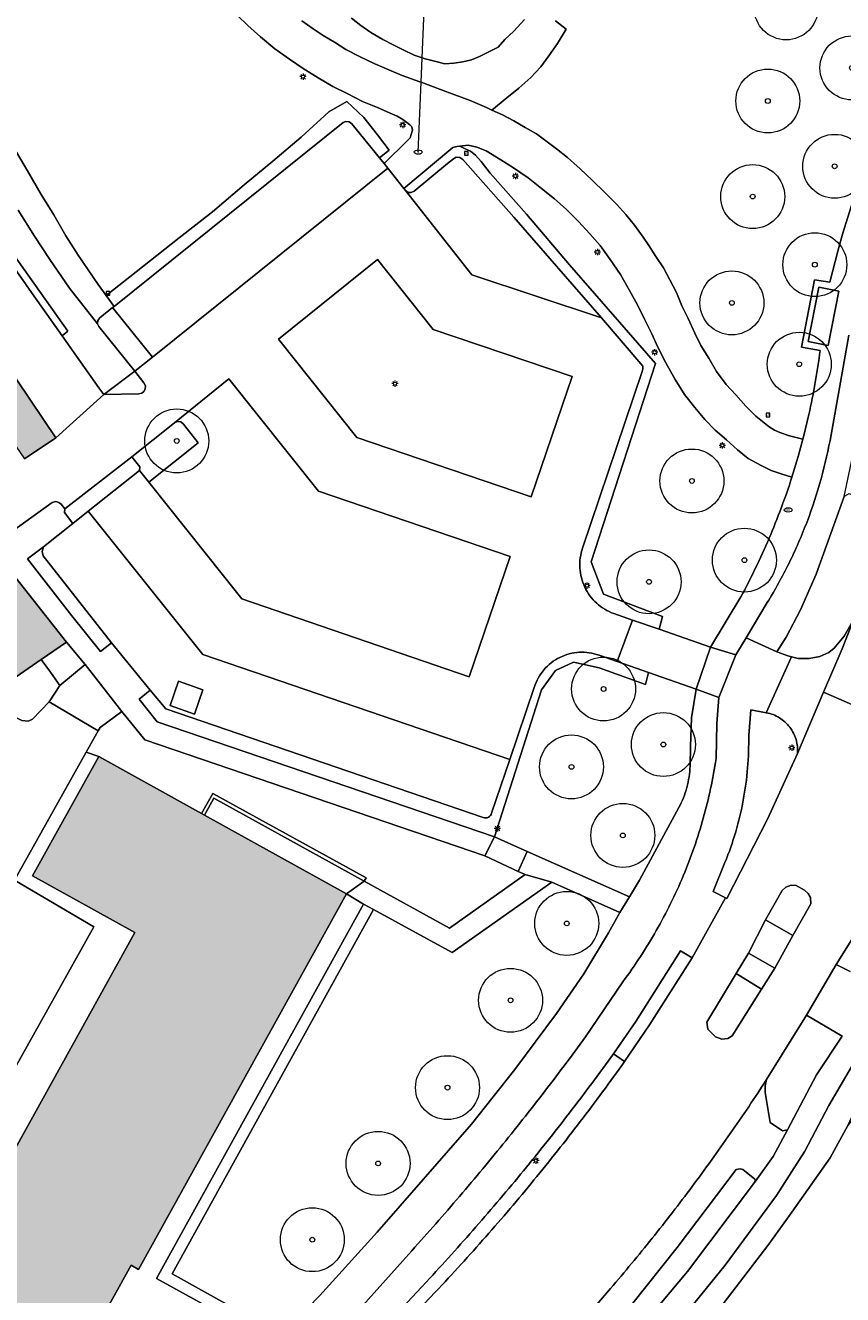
# Model space of a CAD drawing. Header units: metres. Extents: x 187482 to 189800, y 333582 to 335019.
# Tile 190 of 256: x 189197 to 189261, y 334128 to 334227. Entities that reach past the tile are written whole.
import ezdxf
from ezdxf.enums import TextEntityAlignment as Align

# ---------------------------------------------------------------- set-up
doc = ezdxf.new("R2010")
doc.units = ezdxf.units.M
doc.layers.get('0').update_dxf_attribs({"color": 252, "lineweight": 18})
for name, color, linetype, lineweight in [('B-WE-GR-BEPLANTING_CULTUUR_BODEMBEDEKKER-GV', 252, 'Continuous', 18), ('B-WE-GR-BEPLANTING_CULTUUR_HEESTERS-GV', 252, 'Continuous', 18), ('B-WE-GR-BEPLANTING_CULTUUR_VASTE PLANTENVAK-GV', 252, 'Continuous', 18), ('B-WE-GR-BOOM-S', 252, 'Continuous', 18), ('B-WE-GR-HAAG-G', 252, 'GR-HAAG1-SO', 18), ('B-WE-IE-MEUBILAIR-S', 252, 'Continuous', 18), ('B-WE-IE-TERREINAFSCHEIDING_KUNSTMATIG_HEKWERK-G', 252, 'IE-TERREINAFSCHEIDING_KUNSTMATIG-SO', 18), ('B-WE-IE-TERREINAFSCHEIDING_KUNSTMATIG_MUUR-G', 252, 'IE-TERREINAFSCHEIDING_KUNSTMATIG-SO', 18), ('B-WE-IE-TERREINAFSCHEIDING_KUNSTMATIG_MUUR-GV', 252, 'Continuous', 18), ('B-WE-KW-KUNSTWERK_DUIKER-G', 252, 'Continuous', 18), ('B-WE-OG-BEBOUWING-GV', 252, 'Continuous', 18), ('B-WE-OG-TERREIN_BEGROEID-GV', 252, 'Continuous', 18), ('B-WE-OG-TERREIN_ERF-GV', 252, 'Continuous', 18), ('B-WE-OG-WEG-GV', 252, 'Continuous', 18), ('B-WE-VH-GESLOTENVERHARDING-GV', 252, 'Continuous', 18), ('B-WE-VH-GESLOTENVERHARDING_ASFALT-GV', 252, 'Continuous', 18), ('B-WE-VH-HALFVERHARDING_PUIN-GV', 252, 'Continuous', 18), ('B-WE-VH-OPENVERHARDING_BETONSTRAATSTEEN-GV', 252, 'Continuous', 18), ('B-WE-VH-OPENVERHARDING_SIERBESTRATING-GV', 252, 'Continuous', 18), ('B-WE-VH-OPENVERHARDING_STRAATBAKSTEEN-GV', 252, 'Continuous', 18), ('B-WE-VH-OPENVERHARDING_TEGEL-GV', 252, 'Continuous', 18)]:
    doc.layers.add(name, color=color, linetype=linetype, lineweight=lineweight)
doc.layers.add('B-WE-OG-BEBOUWING-V', color=7, linetype='Continuous', lineweight=18, true_color=0xf0f0f0)
doc.styles.add('NLCS-ISO', font='NLCS-ISO.ttf')
doc.linetypes.add('GR-HAAG1-SO', pattern='A,6,[176,NLCS.SHX,S=0.125,R=0,X=0,Y=0],-2', length=8)
doc.linetypes.add('IE-TERREINAFSCHEIDING_KUNSTMATIG-SO', pattern='A,4,[82,NLCS.SHX,S=0.75,R=90,X=0,Y=0],4,-2', length=10)

# ---------------------------------------------------------------- blocks, each defined once
blk = doc.blocks.new('SIE-MEUBILAIR_BORD_VERKEER-SO')
blk.add_lwpolyline([(-0.5625, -0.5625), (0.5625, -0.5625), (0.5625, 0.5625), (-0.5625, 0.5625)], close=True)
at = {"style": 'NLCS-ISO'}
blk.add_text('vb', height=0.75, dxfattribs=at).set_placement((0, 0), align=Align.MIDDLE_CENTER)
blk = doc.blocks.new('SIE-MEUBILAIR_PAAL_LICHTMAST-SO')
for points in [[(-0.62, 0), (-1, 0)], [(-0.71, 0.71), (-0.44, 0.44)], [(0, 1), (0, 0.62)], [(0.44, 0.44), (0.71, 0.71)], [(1, 0), (0.62, 0)], [(-0.71, -0.71), (-0.44, -0.44)], [(0, -0.62), (0, -1)], [(0.44, -0.44), (0.71, -0.71)]]:
    blk.add_lwpolyline(points)
blk.add_circle((0, 0), 0.5)
blk = doc.blocks.new('SIE-MEUBILAIR_PUT_BRANDKRAAN-SO')
blk.add_ellipse((0, 0), major_axis=(1.25, 0), ratio=0.54)
at = {"style": 'NLCS-ISO'}
blk.add_text('bk', height=0.75, dxfattribs=at).set_placement((0.03, 0), align=Align.MIDDLE_CENTER)
blk = doc.blocks.new('SIE-MEUBILAIR_PUT_RIOOLPUT-SO')
blk.add_ellipse((0, 0), major_axis=(1.25, 0), ratio=0.54)
at = {"style": 'NLCS-ISO'}
blk.add_text('ri', height=0.75, dxfattribs=at).set_placement((-0.04, 0.07), align=Align.MIDDLE_CENTER)
blk = doc.blocks.new('SGR-BOOM_GBKN-SO')
at = {"color": 0, "linetype": 'ByBlock', "lineweight": 18}
for radius in [2, 0.15]:
    blk.add_circle((0, 0), radius, dxfattribs=at)

msp = doc.modelspace()

# ---------------------------------------------------------------- hatches: boundary and pattern name
at = {"layer": 'B-WE-OG-BEBOUWING-V'}
h = msp.add_hatch(color=256, dxfattribs=at)
h.dxf.hatch_style = 1
h.paths.add_polyline_path([(189199.453, 334194.559), (189196.457, 334199.027), (189193.965, 334197.301), (189197.002, 334192.916)], flags=17)
h = msp.add_hatch(color=256, dxfattribs=at)
h.dxf.hatch_style = 1
h.paths.add_polyline_path([(189198.299, 334177.204), (189200.279, 334178.564), (189194.359, 334186.045), (189185.171, 334179.5), (189181.83, 334176.881), (189168.008, 334167.613), (189165.166, 334165.922), (189159.072, 334162.087), (189163.424, 334153.947), (189172.03, 334159.117), (189175.72, 334161.694), (189192.57, 334173.269), (189193.616, 334173.987)], flags=17)
h.paths.add_polyline_path([(189183.291, 334157.368), (189189.158, 334154.156), (189190.819, 334157.157), (189189.104, 334158.113), (189189.08, 334158.069), (189184.939, 334160.342), (189184.915, 334160.298)], flags=16)
h.paths.add_polyline_path([(189164.684, 334177.71), (189166.502, 334174.849), (189167.561, 334173.182), (189170.015, 334174.827), (189167.175, 334179.132), (189166.668, 334178.798)], flags=16)
h.paths.add_polyline_path([(189174.573, 334184.013), (189172.107, 334182.386), (189174.923, 334178.117), (189177.377, 334179.762)], flags=16)
h.paths.add_polyline_path([(189174.573, 334184.013), (189177.377, 334179.762), (189179.831, 334181.407), (189177.039, 334185.639)], flags=16)
h.paths.add_polyline_path([(189167.175, 334179.132), (189170.015, 334174.827), (189172.469, 334176.472), (189169.641, 334180.759)], flags=16)
h.paths.add_polyline_path([(189189.158, 334154.156), (189183.291, 334157.368), (189181.625, 334154.36), (189187.477, 334151.118)], flags=16)
h.paths.add_polyline_path([(189186.948, 334163.167), (189184.871, 334164.318), (189183.191, 334161.266), (189184.915, 334160.298), (189184.939, 334160.342), (189189.08, 334158.069), (189189.104, 334158.113), (189190.726, 334161.073)], flags=16)
h.paths.add_polyline_path([(189169.641, 334180.759), (189172.469, 334176.472), (189174.923, 334178.117), (189172.107, 334182.386)], flags=16)
h = msp.add_hatch(color=256, dxfattribs=at)
h.dxf.hatch_style = 1
h.paths.add_polyline_path([(189183.291, 334157.368), (189189.158, 334154.156), (189190.819, 334157.157), (189189.104, 334158.113), (189189.08, 334158.069), (189184.939, 334160.342), (189184.915, 334160.298)], flags=16)
h.paths.add_polyline_path([(189189.158, 334154.156), (189183.291, 334157.368), (189181.625, 334154.36), (189187.477, 334151.118)], flags=16)
h.paths.add_polyline_path([(189186.948, 334163.167), (189184.871, 334164.318), (189183.191, 334161.266), (189184.915, 334160.298), (189184.939, 334160.342), (189189.08, 334158.069), (189189.104, 334158.113), (189190.726, 334161.073)], flags=16)
h.paths.add_polyline_path([(189187.139, 334117.3), (189187.567, 334117.597), (189189.759, 334114.496), (189192.003, 334116.016), (189192.28, 334115.589), (189192.727, 334115.917), (189192.436, 334116.315), (189197.346, 334119.668), (189197.612, 334119.277), (189198.051, 334119.575), (189199.283, 334118.904), (189200.49, 334118.247), (189200.698, 334118.618), (189199.502, 334119.278), (189205.335, 334129.81), (189205.916, 334129.487), (189222.199, 334158.883), (189211.086, 334165.042), (189210.85, 334165.173), (189202.807, 334169.63), (189197.626, 334160.28), (189205.621, 334155.85), (189191.937, 334131.158), (189189.986, 334132.239), (189181.534, 334126.414), (189182.371, 334125.17), (189181.926, 334124.87), (189182.223, 334124.432), (189182.659, 334124.737), (189184.835, 334121.626), (189184.382, 334121.311), (189184.687, 334120.862), (189185.139, 334121.175), (189187.289, 334118.064), (189186.836, 334117.752)], flags=17)
h.paths.add_polyline_path([(189186.343, 334137.822), (189186.505, 334137.574), (189189.814, 334132.503), (189191.67, 334133.714), (189188.199, 334139.033)], flags=16)

# ---------------------------------------------------------------- linework, layer by layer
at = {"layer": 'B-WE-GR-BEPLANTING_CULTUUR_BODEMBEDEKKER-GV', "flags": 128}
msp.add_lwpolyline([(189201.83, 334169.961), (189202.807, 334169.63), (189210.85, 334165.173), (189211.72, 334166.715), (189223.716, 334160.125), (189223.582, 334159.88), (189230.256, 334156.193), (189236.172, 334160.393), (189235.626, 334160.632), (189233.022, 334161.857), (189206.409, 334170.921), (189204.623, 334173.135), (189202.908, 334171.886), (189202.766, 334171.638)], close=True, dxfattribs=at)
at = {"layer": 'B-WE-GR-BEPLANTING_CULTUUR_HEESTERS-GV', "flags": 128}
for points in [[(189221.921, 334219.226), (189222.129, 334219.315), (189222.397, 334219.285), (189222.619, 334219.145), (189224.764, 334216.484), (189225.532, 334217.079), (189224.62, 334218.283), (189223.533, 334219.621), (189222.226, 334220.877), (189220.807, 334220.082), (189218.643, 334218.093), (189216.433, 334216.224), (189214.179, 334214.361), (189211.698, 334212.252), (189209.108, 334210.2), (189206.223, 334207.948), (189203.39, 334205.688), (189204.021, 334204.85)], [(189190.438, 334216.951), (189190.279, 334216.177), (189196.27, 334207.753), (189196.71, 334207.131), (189197.552, 334205.94), (189199.948, 334202.549), (189200.39, 334202.905)], [(189256.996, 334177.422), (189257.535, 334177.293), (189258.391, 334177.287), (189259.225, 334177.445), (189259.923, 334177.765), (189260.337, 334178.098), (189261.122, 334179.032), (189261.855, 334180.307), (189263.087, 334183.74), (189264.201, 334187.214), (189264.2, 334189.003), (189264.009, 334189.471), (189261.487, 334190.166), (189261.117, 334189.971), (189258.945, 334183.89), (189257.704, 334181.091), (189256.591, 334178.951), (189255.854, 334177.809), (189256.722, 334177.488)], [(189198.454, 334185.316), (189198.368, 334185.673), (189198.494, 334186.029), (189197.228, 334185.099), (189200.71, 334180.638), (189202.935, 334177.843), (189203.793, 334178.521)], [(189200.698, 334118.618), (189200.49, 334118.247), (189199.283, 334118.904), (189198.636, 334117.718), (189202.853, 334116.513), (189212.909, 334126.706), (189208.548, 334129.132), (189224.313, 334157.647), (189223.523, 334158.078), (189207.313, 334128.771), (189211.437, 334126.495), (189202.538, 334117.591)], [(189243.083, 334146.362), (189243.94, 334145.745), (189245.903, 334148.624), (189249.227, 334153.857), (189248.307, 334154.403), (189244.822, 334148.876)], [(189255.058, 334144.351), (189254.936, 334143.845), (189254.949, 334143.324), (189255.33, 334140.969), (189256.291, 334140.342), (189256.69, 334140.401), (189258.971, 334144.719), (189260.973, 334147.744), (189258.174, 334149.388)]]:
    msp.add_lwpolyline(points, close=True, dxfattribs=at)
for points in [[(189236.262, 334212.062), (189233.417, 334215.276), (189232.72, 334216.189), (189232.28, 334216.676), (189231.895, 334216.982), (189231.418, 334217.213), (189231.058, 334217.393), (189230.816, 334217.365), (189230.503, 334217.286), (189226.674, 334214.073), (189226.807, 334213.903), (189227.011, 334213.767), (189227.26, 334213.757), (189227.488, 334213.865), (189230.091, 334216.038), (189230.55, 334216.404), (189230.773, 334216.522), (189231.067, 334216.504), (189231.283, 334216.349), (189235.27, 334211.817), (189242.134, 334203.946), (189245.378, 334200.158), (189245.384, 334199.959), (189245.318, 334199.756), (189240.66, 334185.93)], [(189243.097, 334180.806), (189244.574, 334180.296), (189246.651, 334179.579), (189246.912, 334180.576), (189242.283, 334182.317), (189241.342, 334184.844), (189246.364, 334200.381), (189243.55, 334203.605), (189239.646, 334208.106), (189236.262, 334212.062)], [(189237.434, 334174.833), (189238.548, 334176.365), (189239.941, 334176.992), (189241.96, 334176.574), (189245.582, 334175.251), (189245.806, 334176.2), (189243.364, 334177.05), (189241.948, 334177.543)], [(189232.89, 334164.842), (189208.049, 334173.35), (189206.841, 334174.818), (189205.959, 334174.109), (189207.378, 334172.335), (189233.763, 334163.349), (189237.434, 334174.833)], [(189236.882, 334175.033), (189234.968, 334169.394), (189233.536, 334165.176)], [(189255.032, 334173.05), (189253.831, 334173.273), (189253.653, 334171.273)], [(189251.797, 334161.324), (189250.871, 334159.059), (189251.847, 334158.564), (189251.945, 334158.515), (189255.116, 334164.716), (189257.473, 334169.855)], [(189243.94, 334145.745), (189243.083, 334146.362)], [(189228.443, 334128.516), (189223.214, 334122.908), (189215.707, 334115.363), (189215.963, 334115.054), (189216.266, 334114.69), (189219.866, 334118.148), (189224.575, 334122.877), (189229.159, 334127.727)]]:
    msp.add_lwpolyline(points, dxfattribs=at)
at = {"layer": 'B-WE-GR-BEPLANTING_CULTUUR_HEESTERS-GV'}
for points in [[(189240.66, 334185.93, 0.096984), (189240.446, 334184.383)], [(189240.446, 334184.383, 0.097699), (189240.832, 334182.87)], [(189240.832, 334182.87, 0.097106), (189241.762, 334181.616)], [(189241.762, 334181.616, 0.097419), (189243.097, 334180.806)], [(189238.875, 334177.378, 0.102115), (189237.637, 334176.411)], [(189240.395, 334177.777, 0.102186), (189238.875, 334177.378)], [(189241.948, 334177.543, 0.101662), (189240.395, 334177.777)], [(189237.637, 334176.411, 0.101939), (189236.882, 334175.033)], [(189256.054, 334172.656, 0.091898), (189255.032, 334173.05)], [(189256.867, 334171.922, 0.092493), (189256.054, 334172.656)], [(189257.362, 334170.945, 0.091057), (189256.867, 334171.922)], [(189253.653, 334171.273, -0.025552), (189253.57, 334168.728)], [(189257.473, 334169.855, 0.092634), (189257.362, 334170.945)], [(189253.57, 334168.728, -0.025324), (189253.23, 334166.204)], [(189253.23, 334166.204, -0.025528), (189252.637, 334163.728)], [(189233.091, 334164.812, -0.109247), (189232.89, 334164.842)], [(189233.287, 334164.866, -0.102681), (189233.091, 334164.812)], [(189233.444, 334164.995, -0.105257), (189233.287, 334164.866)], [(189233.536, 334165.176, -0.107898), (189233.444, 334164.995)], [(189252.637, 334163.728, -0.025092), (189251.797, 334161.324)], [(189243.083, 334146.362, -0.007897), (189239.633, 334141.732)], [(189240.478, 334141.053, 0.008575), (189243.94, 334145.745)], [(189239.633, 334141.732, -0.008006), (189236.041, 334137.211)], [(189236.858, 334136.483, 0.008573), (189240.478, 334141.053)], [(189236.041, 334137.211, -0.007871), (189232.31, 334132.804)], [(189233.083, 334132.039, 0.008651), (189236.858, 334136.483)], [(189232.31, 334132.804, -0.007724), (189228.443, 334128.516)], [(189229.159, 334127.727, 0.008746), (189233.083, 334132.039)]]:
    msp.add_lwpolyline(points, format="xyb", dxfattribs=at)
at = {"layer": 'B-WE-GR-BEPLANTING_CULTUUR_VASTE PLANTENVAK-GV', "flags": 128}
msp.add_lwpolyline([(189210.59, 334194.177), (189209.437, 334195.641), (189209.233, 334195.811), (189208.978, 334195.848), (189208.726, 334195.732), (189205.395, 334193.08), (189206.014, 334192.282), (189206.001, 334192.017), (189206.729, 334191.087)], close=True, dxfattribs=at)
at = {"layer": 'B-WE-GR-HAAG-G', "ltscale": 0.2, "flags": 128}
for points in [[(189218.643, 334218.093), (189220.807, 334220.082)], [(189220.807, 334220.082), (189222.226, 334220.877)], [(189222.226, 334220.877), (189223.533, 334219.621)], [(189223.533, 334219.621), (189224.62, 334218.283)], [(189216.433, 334216.224), (189218.643, 334218.093)], [(189224.62, 334218.283), (189225.532, 334217.079)], [(189225.532, 334217.079), (189224.764, 334216.484)], [(189231.418, 334217.213), (189231.058, 334217.393)], [(189231.895, 334216.982), (189231.418, 334217.213)], [(189214.179, 334214.361), (189216.433, 334216.224)], [(189232.28, 334216.676), (189231.895, 334216.982)], [(189232.72, 334216.189), (189232.28, 334216.676)], [(189233.417, 334215.276), (189232.72, 334216.189)], [(189236.262, 334212.062), (189233.417, 334215.276)], [(189211.698, 334212.252), (189214.179, 334214.361)], [(189209.108, 334210.2), (189211.698, 334212.252)], [(189239.646, 334208.106), (189236.262, 334212.062)], [(189206.223, 334207.948), (189209.108, 334210.2)], [(189203.39, 334205.688), (189206.223, 334207.948)], [(189243.55, 334203.605), (189239.646, 334208.106)], [(189246.364, 334200.381), (189243.55, 334203.605)], [(189246.364, 334200.381), (189241.342, 334184.844)]]:
    msp.add_lwpolyline(points, dxfattribs=at)
at = {"layer": 'B-WE-IE-TERREINAFSCHEIDING_KUNSTMATIG_HEKWERK-G', "ltscale": 0.2, "flags": 128}
for points in [[(189199.029, 334176.21), (189198.299, 334177.204)], [(189198.938, 334173.891), (189202.766, 334171.638)]]:
    msp.add_lwpolyline(points, dxfattribs=at)
at = {"layer": 'B-WE-IE-TERREINAFSCHEIDING_KUNSTMATIG_MUUR-G', "ltscale": 0.2, "flags": 128}
for points in [[(189199.029, 334176.21), (189199.759, 334175.192)], [(189199.759, 334175.192), (189198.938, 334173.891)], [(189201.83, 334169.961), (189202.766, 334171.638)], [(189202.766, 334171.638), (189202.908, 334171.886)], [(189223.582, 334159.88), (189223.716, 334160.125), (189211.72, 334166.715), (189210.85, 334165.173)], [(189211.086, 334165.042), (189211.81, 334166.373), (189223.582, 334159.88)]]:
    msp.add_lwpolyline(points, dxfattribs=at)
at = {"layer": 'B-WE-IE-TERREINAFSCHEIDING_KUNSTMATIG_MUUR-GV', "flags": 128}
msp.add_lwpolyline([(189210.85, 334165.173), (189211.086, 334165.042), (189211.81, 334166.373), (189223.582, 334159.88), (189223.716, 334160.125), (189211.72, 334166.715)], close=True, dxfattribs=at)
at = {"layer": 'B-WE-KW-KUNSTWERK_DUIKER-G', "flags": 128}
for points in [[(189228.115, 334224.3), (189228.349, 334229.88)], [(189228.035, 334222.383), (189228.115, 334224.3)], [(189227.806, 334216.919), (189228.035, 334222.383)]]:
    msp.add_lwpolyline(points, dxfattribs=at)
at = {"layer": 'B-WE-OG-BEBOUWING-GV', "flags": 128}
for points in [[(189199.453, 334194.559), (189196.457, 334199.027), (189193.965, 334197.301), (189197.002, 334192.916)], [(189198.299, 334177.204), (189200.279, 334178.564), (189194.359, 334186.045), (189185.171, 334179.5), (189181.83, 334176.881), (189168.008, 334167.613), (189165.166, 334165.922), (189159.072, 334162.087), (189163.424, 334153.947), (189172.03, 334159.117), (189175.72, 334161.694), (189192.57, 334173.269), (189193.616, 334173.987)]]:
    msp.add_lwpolyline(points, close=True, dxfattribs=at)
msp.add_lwpolyline([(189192.436, 334116.315), (189197.346, 334119.668), (189197.612, 334119.277), (189198.051, 334119.575), (189199.283, 334118.904), (189200.49, 334118.247), (189200.698, 334118.618), (189199.502, 334119.278), (189205.335, 334129.81), (189205.916, 334129.487), (189222.199, 334158.883), (189211.086, 334165.042), (189210.85, 334165.173), (189202.807, 334169.63), (189197.626, 334160.28), (189205.621, 334155.85), (189191.937, 334131.158)], dxfattribs=at)
at = {"layer": 'B-WE-OG-TERREIN_BEGROEID-GV', "flags": 128}
for points in [[(189259.245, 334201.407), (189257.788, 334201.654), (189258.797, 334206.92), (189259.993, 334206.745), (189260.625, 334209.179), (189261.005, 334210.506), (189262.251, 334214.486), (189263.649, 334218.415), (189265.148, 334227.336), (189275.248, 334286.732)], [(189238.541, 334227.204), (189239.385, 334226.533), (189238.685, 334225.422), (189238.022, 334224.464), (189237.399, 334223.603), (189236.616, 334222.752), (189235.679, 334221.919), (189234.736, 334221.159), (189233.564, 334220.215), (189234.386, 334219.85), (189235.291, 334219.359), (189236.155, 334218.854), (189237.042, 334218.361), (189237.795, 334217.796), (189238.624, 334217.187), (189239.472, 334216.486), (189240.46, 334215.613), (189241.416, 334214.732), (189242.402, 334213.758), (189243.335, 334212.81), (189244.045, 334212.026), (189244.717, 334211.2), (189245.41, 334210.276), (189245.843, 334209.604), (189246.392, 334208.751), (189246.989, 334207.867), (189247.48, 334206.928), (189248.007, 334205.928), (189248.419, 334204.896), (189248.907, 334203.901), (189249.437, 334202.763), (189249.915, 334201.799), (189250.529, 334200.783), (189251.139, 334199.74), (189251.893, 334198.74), (189252.636, 334197.914), (189253.423, 334197.048), (189254.221, 334196.254), (189255.252, 334195.429), (189255.67, 334195.163), (189256.094, 334194.972), (189256.835, 334194.708), (189257.899, 334194.464), (189257.973, 334194.737), (189258.368, 334196.389)], [(189242.811, 334208.523), (189242.035, 334209.609), (189241.219, 334210.516), (189240.34, 334211.478), (189239.377, 334212.451), (189238.469, 334213.263), (189237.454, 334214.072), (189236.389, 334214.897), (189235.261, 334215.679), (189234.274, 334216.321), (189233.113, 334217.012), (189232.377, 334217.318), (189231.698, 334217.466), (189231.058, 334217.393), (189231.418, 334217.213), (189231.895, 334216.982), (189232.28, 334216.676), (189232.72, 334216.189), (189233.417, 334215.276), (189236.262, 334212.062), (189239.646, 334208.106), (189243.55, 334203.605), (189246.364, 334200.381), (189241.342, 334184.844), (189242.283, 334182.317), (189246.912, 334180.576), (189246.651, 334179.579), (189250.675, 334178.189), (189253.04, 334182.111)], [(189257.033, 334191.473), (189256.266, 334191.715), (189255.407, 334191.992), (189254.619, 334192.407), (189253.609, 334192.95), (189252.783, 334193.628), (189251.92, 334194.394), (189251.044, 334195.162), (189250.22, 334196.007), (189249.442, 334196.933), (189248.641, 334197.954), (189247.892, 334199.131), (189247.172, 334200.435), (189246.554, 334201.657), (189246.051, 334202.752), (189245.508, 334203.842), (189244.962, 334204.968), (189244.33, 334206.099), (189243.623, 334207.339), (189242.811, 334208.523)], [(189249.064, 334168.867), (189249.114, 334170.394), (189249.19, 334172.661), (189249.536, 334174.902), (189245.806, 334176.2), (189245.582, 334175.251), (189241.96, 334176.574), (189239.941, 334176.992), (189238.548, 334176.365), (189237.434, 334174.833), (189233.763, 334163.349), (189236.332, 334162.181), (189244.319, 334158.637)], [(189244.319, 334158.637), (189245.118, 334159.947), (189248.192, 334165.625)], [(189224.593, 334132.399), (189231.97, 334140.848), (189235.365, 334145.124), (189238.626, 334149.503), (189240.753, 334152.611), (189242.692, 334155.82), (189243.586, 334157.427), (189238.264, 334159.792), (189230.466, 334154.289), (189224.313, 334157.647), (189208.548, 334129.132), (189212.909, 334126.706), (189202.853, 334116.513), (189198.636, 334117.718), (189195.312, 334111.625), (189191.888, 334109.24)], [(189215.441, 334122.632), (189220.099, 334127.438), (189224.593, 334132.399)]]:
    msp.add_lwpolyline(points, dxfattribs=at)
at = {"layer": 'B-WE-OG-TERREIN_BEGROEID-GV'}
for points in [[(189258.368, 334196.389, 0.022914), (189259.245, 334201.407)], [(189255.252, 334186.7, 0.022859), (189257.033, 334191.473)], [(189253.04, 334182.111, 0.023091), (189255.252, 334186.7)], [(189248.988, 334168.024, 0.028558), (189249.064, 334168.867)], [(189248.816, 334167.195, 0.028955), (189248.988, 334168.024)], [(189248.549, 334166.392, 0.028401), (189248.816, 334167.195)], [(189248.192, 334165.625, 0.030134), (189248.549, 334166.392)]]:
    msp.add_lwpolyline(points, format="xyb", dxfattribs=at)
at = {"layer": 'B-WE-OG-TERREIN_ERF-GV', "flags": 128}
for points in [[(189196.109, 334217.367), (189197.239, 334215.465), (189198.315, 334213.611), (189199.297, 334212.006), (189200.236, 334210.381), (189201.19, 334208.858), (189201.976, 334207.697), (189202.764, 334206.566), (189203.39, 334205.688), (189206.223, 334207.948), (189209.108, 334210.2), (189211.698, 334212.252), (189214.179, 334214.361), (189216.433, 334216.224), (189218.643, 334218.093), (189220.807, 334220.082), (189222.226, 334220.877), (189223.533, 334219.621), (189224.62, 334218.283), (189225.532, 334217.079), (189224.764, 334216.484), (189225.126, 334216.036), (189226.965, 334217.839), (189227.162, 334218.042), (189227.257, 334218.286), (189227.31, 334218.476), (189227.343, 334218.642), (189227.291, 334218.893), (189227.138, 334219.042), (189226.919, 334219.25), (189226.608, 334219.478), (189226.147, 334219.743), (189225.598, 334219.977), (189224.613, 334220.409), (189223.434, 334220.889), (189222.23, 334221.5), (189221.121, 334222.064), (189219.978, 334222.729), (189218.787, 334223.458), (189217.718, 334224.188), (189216.595, 334224.993), (189215.46, 334225.937), (189214.475, 334226.815), (189213.657, 334227.601)], [(189191.937, 334131.158), (189205.621, 334155.85), (189197.626, 334160.28), (189202.807, 334169.63), (189201.83, 334169.961), (189196.213, 334159.947), (189202.43, 334156.288), (189191.111, 334136.081)], [(189339.059, 334132.477), (189283.145, 334152.649), (189280.856, 334153.434), (189278.054, 334154.187), (189274.964, 334155.192), (189273.114, 334155.208), (189272.218, 334154.926), (189271.293, 334153.971), (189270.682, 334153.136), (189269.099, 334150.33), (189264.491, 334144.719), (189261.419, 334140.745), (189260.032, 334138.213), (189257.039, 334133.974), (189255.228, 334131.463), (189250.718, 334125.566), (189246.599, 334120.71), (189236.9, 334112.197), (189235.208, 334110.561)]]:
    msp.add_lwpolyline(points, dxfattribs=at)
for points in [[(189196.457, 334199.027), (189199.453, 334194.559), (189203.201, 334197.944), (189202.823, 334198.479), (189199.948, 334202.549), (189197.552, 334205.94), (189196.71, 334207.131), (189196.27, 334207.753), (189190.279, 334216.177), (189186.309, 334213.225), (189192.539, 334204.872)], [(189199.759, 334175.192), (189201.739, 334176.817), (189200.279, 334178.564), (189198.299, 334177.204), (189199.029, 334176.21)], [(189193.616, 334173.987), (189196.785, 334172.441), (189197.276, 334172.399), (189197.624, 334172.545), (189198.938, 334173.891), (189199.759, 334175.192), (189199.029, 334176.21), (189198.299, 334177.204)], [(189198.938, 334173.891), (189202.766, 334171.638), (189202.908, 334171.886), (189204.623, 334173.135), (189201.739, 334176.817), (189199.759, 334175.192)], [(189189.104, 334158.113), (189190.819, 334157.157), (189189.158, 334154.156), (189187.477, 334151.118), (189186.545, 334149.729), (189182.228, 334146.892), (189187.932, 334138.012), (189191.111, 334136.081), (189202.43, 334156.288), (189196.213, 334159.947), (189201.83, 334169.961), (189202.766, 334171.638), (189198.938, 334173.891), (189197.624, 334172.545), (189197.276, 334172.399), (189196.785, 334172.441), (189193.616, 334173.987), (189192.57, 334173.269), (189186.948, 334163.167), (189190.726, 334161.073)], [(189211.086, 334165.042), (189222.199, 334158.883), (189223.582, 334159.88), (189211.81, 334166.373)], [(189222.199, 334158.883), (189205.916, 334129.487), (189205.335, 334129.81), (189199.502, 334119.278), (189200.698, 334118.618), (189202.538, 334117.591), (189211.437, 334126.495), (189207.313, 334128.771), (189223.523, 334158.078)]]:
    msp.add_lwpolyline(points, close=True, dxfattribs=at)
at = {"layer": 'B-WE-OG-WEG-GV', "flags": 128}
for points in [[(189222.578, 334227.4), (189223.311, 334226.828), (189224.105, 334226.29), (189225.031, 334225.727), (189225.839, 334225.305), (189226.623, 334224.922), (189227.488, 334224.514), (189228.115, 334224.3), (189228.353, 334224.219), (189229.189, 334223.998), (189229.873, 334223.827), (189230.589, 334223.868), (189231.294, 334223.984), (189231.972, 334224.143), (189232.599, 334224.403), (189233.282, 334224.741), (189234.049, 334225.125), (189234.585, 334225.722), (189235.269, 334226.378), (189236.121, 334227.291)], [(189190.438, 334216.951), (189200.39, 334202.905), (189199.948, 334202.549), (189202.823, 334198.479), (189203.201, 334197.944), (189205.626, 334199.766), (189202.814, 334203.265), (189202.711, 334203.476), (189200.517, 334206.265), (189198.981, 334208.506), (189197.773, 334210.343), (189196.513, 334212.385)]]:
    msp.add_lwpolyline(points, dxfattribs=at)
at = {"layer": 'B-WE-VH-GESLOTENVERHARDING-GV', "flags": 128}
msp.add_lwpolyline([(189210.953, 334174.838), (189209.043, 334175.521), (189208.39, 334173.608), (189210.307, 334172.943)], close=True, dxfattribs=at)
at = {"layer": 'B-WE-VH-GESLOTENVERHARDING_ASFALT-GV', "flags": 128}
for points in [[(189213.657, 334227.601), (189214.475, 334226.815), (189215.46, 334225.937), (189216.595, 334224.993), (189217.718, 334224.188), (189218.787, 334223.458), (189219.978, 334222.729), (189221.121, 334222.064), (189222.23, 334221.5), (189223.434, 334220.889), (189224.613, 334220.409), (189225.598, 334219.977), (189226.147, 334219.743), (189226.608, 334219.478), (189226.919, 334219.25), (189227.138, 334219.042), (189227.291, 334218.893), (189227.343, 334218.642), (189227.31, 334218.476), (189227.257, 334218.286), (189227.162, 334218.042), (189226.965, 334217.839), (189225.126, 334216.036), (189225.429, 334215.66), (189226.674, 334214.073), (189230.503, 334217.286), (189230.816, 334217.365), (189231.058, 334217.393), (189231.698, 334217.466), (189232.377, 334217.318), (189233.113, 334217.012), (189234.274, 334216.321), (189235.261, 334215.679), (189236.389, 334214.897), (189237.454, 334214.072), (189238.469, 334213.263), (189239.377, 334212.451), (189240.34, 334211.478), (189241.219, 334210.516), (189242.035, 334209.609), (189242.811, 334208.523), (189243.623, 334207.339), (189244.33, 334206.099), (189244.962, 334204.968), (189245.508, 334203.842), (189246.051, 334202.752), (189246.554, 334201.657), (189247.172, 334200.435), (189247.892, 334199.131), (189248.641, 334197.954), (189249.442, 334196.933), (189250.22, 334196.007), (189251.044, 334195.162), (189251.92, 334194.394), (189252.783, 334193.628), (189253.609, 334192.95), (189254.619, 334192.407), (189255.407, 334191.992), (189256.266, 334191.715), (189257.033, 334191.473), (189257.528, 334193.098), (189257.899, 334194.464), (189256.835, 334194.708), (189256.094, 334194.972), (189255.67, 334195.163), (189255.252, 334195.429), (189254.221, 334196.254), (189253.423, 334197.048), (189252.636, 334197.914), (189251.893, 334198.74), (189251.139, 334199.74), (189250.529, 334200.783), (189249.915, 334201.799), (189249.437, 334202.763), (189248.907, 334203.901), (189248.419, 334204.896), (189248.007, 334205.928), (189247.48, 334206.928), (189246.989, 334207.867), (189246.392, 334208.751), (189245.843, 334209.604), (189245.41, 334210.276), (189244.717, 334211.2), (189244.045, 334212.026), (189243.335, 334212.81), (189242.402, 334213.758), (189241.416, 334214.732), (189240.46, 334215.613), (189239.472, 334216.486), (189238.624, 334217.187), (189237.795, 334217.796), (189237.042, 334218.361), (189236.155, 334218.854), (189235.291, 334219.359), (189234.386, 334219.85), (189233.564, 334220.215), (189233.151, 334220.399), (189231.866, 334220.95), (189230.66, 334221.39), (189229.532, 334221.815), (189228.035, 334222.383), (189227.914, 334222.429), (189226.557, 334222.918), (189225.495, 334223.362), (189224.416, 334223.826), (189223.211, 334224.402), (189222.144, 334224.958), (189221.238, 334225.526), (189220.373, 334226.04), (189219.571, 334226.564), (189218.683, 334227.192)], [(189264.201, 334187.214), (189263.087, 334183.74), (189261.855, 334180.307), (189260.972, 334178.047), (189259.519, 334174.646), (189268.602, 334170.704)], [(189268.602, 334170.704), (189259.519, 334174.646), (189257.473, 334169.855), (189255.116, 334164.716), (189251.945, 334158.515), (189251.847, 334158.564), (189249.227, 334153.857), (189245.903, 334148.624), (189243.94, 334145.745)], [(189255.058, 334144.351), (189258.174, 334149.388), (189260.507, 334153.354), (189262.122, 334155.937), (189261.78, 334156.206), (189265.121, 334163.005)], [(189229.159, 334127.727), (189224.575, 334122.877), (189219.866, 334118.148), (189216.266, 334114.69), (189216.172, 334114.587), (189216.252, 334114.509), (189214.856, 334113.226), (189210.411, 334109.193), (189203.745, 334103.118), (189201.528, 334101.035), (189200.029, 334099.631), (189198.596, 334098.249), (189197.655, 334097.267)], [(189232.73, 334116.723), (189234.356, 334118.436), (189239.404, 334123.978), (189242.848, 334127.995)]]:
    msp.add_lwpolyline(points, dxfattribs=at)
for points in [[(189251.047, 334147.682), (189250.451, 334148.274), (189250.388, 334148.823), (189252.678, 334152.633), (189253.63, 334154.241), (189254.982, 334156.851), (189256.267, 334159.14), (189256.563, 334159.398), (189256.982, 334159.546), (189257.365, 334159.518), (189258.023, 334159.174), (189258.305, 334158.901), (189258.478, 334158.593), (189258.528, 334158.105), (189257.099, 334155.613), (189255.698, 334153.07), (189254.65, 334151.405), (189252.36, 334147.77), (189252.012, 334147.566), (189251.546, 334147.502)], [(189257.099, 334155.613), (189254.982, 334156.851), (189253.63, 334154.241), (189255.698, 334153.07)]]:
    msp.add_lwpolyline(points, close=True, dxfattribs=at)
at = {"layer": 'B-WE-VH-GESLOTENVERHARDING_ASFALT-GV'}
for points in [[(189243.94, 334145.745, -0.008575), (189240.478, 334141.053)], [(189252.214, 334140.11, 0.008582), (189255.058, 334144.351)], [(189240.478, 334141.053, -0.008573), (189236.858, 334136.483)], [(189249.229, 334135.967, 0.008423), (189252.214, 334140.11)], [(189236.858, 334136.483, -0.008651), (189233.083, 334132.039)], [(189246.106, 334131.927, 0.008227), (189249.229, 334135.967)], [(189233.083, 334132.039, -0.008746), (189229.159, 334127.727)], [(189242.848, 334127.995, 0.008324), (189246.106, 334131.927)]]:
    msp.add_lwpolyline(points, format="xyb", dxfattribs=at)
at = {"layer": 'B-WE-VH-HALFVERHARDING_PUIN-GV', "flags": 128}
for points in [[(189218.683, 334227.192), (189219.571, 334226.564), (189220.373, 334226.04), (189221.238, 334225.526), (189222.144, 334224.958), (189223.211, 334224.402), (189224.416, 334223.826), (189225.495, 334223.362), (189226.557, 334222.918), (189227.914, 334222.429), (189228.035, 334222.383), (189229.532, 334221.815), (189230.66, 334221.39), (189231.866, 334220.95), (189233.151, 334220.399), (189233.564, 334220.215), (189234.736, 334221.159), (189235.679, 334221.919), (189236.616, 334222.752), (189237.399, 334223.603), (189238.022, 334224.464), (189238.685, 334225.422), (189239.385, 334226.533), (189238.541, 334227.204)], [(189236.121, 334227.291), (189235.269, 334226.378), (189234.585, 334225.722), (189234.049, 334225.125), (189233.282, 334224.741), (189232.599, 334224.403), (189231.972, 334224.143), (189231.294, 334223.984), (189230.589, 334223.868), (189229.873, 334223.827), (189229.189, 334223.998), (189228.353, 334224.219), (189228.115, 334224.3), (189227.488, 334224.514), (189226.623, 334224.922), (189225.839, 334225.305), (189225.031, 334225.727), (189224.105, 334226.29), (189223.311, 334226.828), (189222.578, 334227.4)], [(189196.513, 334212.385), (189197.773, 334210.343), (189198.981, 334208.506), (189200.517, 334206.265), (189202.711, 334203.476), (189202.738, 334203.734), (189202.895, 334203.945), (189203.893, 334204.747), (189204.021, 334204.85), (189203.39, 334205.688), (189202.764, 334206.566), (189201.976, 334207.697), (189201.19, 334208.858), (189200.236, 334210.381), (189199.297, 334212.006), (189198.315, 334213.611), (189197.239, 334215.465), (189196.109, 334217.367)]]:
    msp.add_lwpolyline(points, dxfattribs=at)
at = {"layer": 'B-WE-VH-OPENVERHARDING_BETONSTRAATSTEEN-GV', "flags": 128}
for points in [[(189225.429, 334215.66), (189225.126, 334216.036), (189224.764, 334216.484), (189222.619, 334219.145), (189222.397, 334219.285), (189222.129, 334219.315), (189221.921, 334219.226), (189204.021, 334204.85), (189203.893, 334204.747), (189207.009, 334200.864)], [(189235.27, 334211.817), (189231.283, 334216.349), (189231.067, 334216.504), (189230.773, 334216.522), (189230.55, 334216.404), (189230.091, 334216.038), (189227.488, 334213.865), (189227.26, 334213.757), (189227.011, 334213.767), (189226.807, 334213.903), (189232.002, 334207.326), (189242.134, 334203.946)], [(189228.961, 334203.029), (189239.837, 334199.352), (189236.639, 334189.946), (189223.002, 334194.578), (189216.87, 334202.279), (189224.615, 334208.521)], [(189203.893, 334204.747), (189202.895, 334203.945), (189202.738, 334203.734), (189202.711, 334203.476), (189202.814, 334203.265), (189205.626, 334199.766), (189207.009, 334200.864)], [(189206.454, 334198.635), (189206.347, 334198.861), (189205.626, 334199.766), (189203.201, 334197.944), (189205.939, 334198.007), (189206.172, 334198.047), (189206.34, 334198.181), (189206.444, 334198.373)], [(189206.001, 334192.017), (189206.014, 334192.282), (189205.395, 334193.08), (189200.157, 334188.999), (189200.133, 334188.713), (189200.772, 334187.856), (189201.985, 334188.817)], [(189249.536, 334174.902), (189250.675, 334178.189), (189246.651, 334179.579), (189244.574, 334180.296), (189243.364, 334177.05), (189245.806, 334176.2)], [(189210.953, 334174.838), (189210.307, 334172.943), (189208.39, 334173.608), (189209.043, 334175.521)]]:
    msp.add_lwpolyline(points, close=True, dxfattribs=at)
for points in [[(189240.66, 334185.93), (189245.318, 334199.756), (189245.384, 334199.959), (189245.378, 334200.158), (189242.134, 334203.946), (189232.002, 334207.326), (189226.807, 334213.903), (189226.674, 334214.073), (189225.429, 334215.66), (189207.009, 334200.864), (189205.626, 334199.766), (189206.347, 334198.861), (189206.454, 334198.635), (189206.444, 334198.373), (189206.34, 334198.181), (189206.172, 334198.047), (189205.939, 334198.007), (189203.201, 334197.944), (189199.453, 334194.559), (189197.002, 334192.916)], [(189194.359, 334186.045), (189199.169, 334189.496), (189199.444, 334189.57), (189199.684, 334189.512), (189199.869, 334189.373), (189200.157, 334188.999), (189205.395, 334193.08), (189208.726, 334195.732), (189212.98, 334199.18), (189219.993, 334190.39), (189235.003, 334185.273), (189231.783, 334175.868), (189213.992, 334181.966), (189206.729, 334191.087), (189206.001, 334192.017), (189201.985, 334188.817), (189210.947, 334177.615), (189234.968, 334169.394), (189236.882, 334175.033)], [(189234.968, 334169.394), (189210.947, 334177.615), (189201.985, 334188.817), (189200.772, 334187.856), (189198.494, 334186.029), (189198.368, 334185.673), (189198.454, 334185.316), (189203.793, 334178.521), (189206.841, 334174.818), (189208.049, 334173.35), (189232.89, 334164.842)], [(189241.948, 334177.543), (189243.364, 334177.05), (189244.574, 334180.296), (189243.097, 334180.806)], [(189233.536, 334165.176), (189234.968, 334169.394)]]:
    msp.add_lwpolyline(points, dxfattribs=at)
at = {"layer": 'B-WE-VH-OPENVERHARDING_BETONSTRAATSTEEN-GV'}
for points in [[(189240.446, 334184.383, -0.096984), (189240.66, 334185.93)], [(189240.832, 334182.87, -0.097699), (189240.446, 334184.383)], [(189241.762, 334181.616, -0.097106), (189240.832, 334182.87)], [(189243.097, 334180.806, -0.097419), (189241.762, 334181.616)], [(189237.637, 334176.411, -0.102115), (189238.875, 334177.378)], [(189238.875, 334177.378, -0.102186), (189240.395, 334177.777)], [(189240.395, 334177.777, -0.101662), (189241.948, 334177.543)], [(189236.882, 334175.033, -0.101939), (189237.637, 334176.411)], [(189232.89, 334164.842, 0.109247), (189233.091, 334164.812)], [(189233.091, 334164.812, 0.102681), (189233.287, 334164.866)], [(189233.287, 334164.866, 0.105257), (189233.444, 334164.995)], [(189233.444, 334164.995, 0.107898), (189233.536, 334165.176)]]:
    msp.add_lwpolyline(points, format="xyb", dxfattribs=at)
at = {"layer": 'B-WE-VH-OPENVERHARDING_SIERBESTRATING-GV', "flags": 128}
for points in [[(189239.837, 334199.352), (189228.961, 334203.029), (189224.615, 334208.521), (189216.87, 334202.279), (189223.002, 334194.578), (189236.639, 334189.946)], [(189219.993, 334190.39), (189212.98, 334199.18), (189208.726, 334195.732), (189208.978, 334195.848), (189209.233, 334195.811), (189209.437, 334195.641), (189210.59, 334194.177), (189206.729, 334191.087), (189213.992, 334181.966), (189231.783, 334175.868), (189235.003, 334185.273)]]:
    msp.add_lwpolyline(points, close=True, dxfattribs=at)
for points in [[(189257.473, 334169.855), (189259.519, 334174.646), (189260.972, 334178.047), (189261.855, 334180.307), (189261.122, 334179.032), (189260.337, 334178.098), (189259.923, 334177.765), (189259.225, 334177.445), (189258.391, 334177.287), (189257.535, 334177.293), (189256.996, 334177.422)], [(189256.996, 334177.422), (189255.032, 334173.05)]]:
    msp.add_lwpolyline(points, dxfattribs=at)
at = {"layer": 'B-WE-VH-OPENVERHARDING_SIERBESTRATING-GV'}
for points in [[(189255.032, 334173.05, -0.091898), (189256.054, 334172.656)], [(189256.054, 334172.656, -0.092493), (189256.867, 334171.922)], [(189256.867, 334171.922, -0.091057), (189257.362, 334170.945)], [(189257.362, 334170.945, -0.092634), (189257.473, 334169.855)]]:
    msp.add_lwpolyline(points, format="xyb", dxfattribs=at)
at = {"layer": 'B-WE-VH-OPENVERHARDING_STRAATBAKSTEEN-GV', "flags": 128}
for points in [[(189257.099, 334155.613), (189258.528, 334158.105), (189258.478, 334158.593), (189258.305, 334158.901), (189258.023, 334159.174), (189257.365, 334159.518), (189256.982, 334159.546), (189256.563, 334159.398), (189256.267, 334159.14), (189254.982, 334156.851)], [(189254.65, 334151.405), (189252.678, 334152.633), (189250.388, 334148.823), (189250.451, 334148.274), (189251.047, 334147.682), (189251.546, 334147.502), (189252.012, 334147.566), (189252.36, 334147.77)]]:
    msp.add_lwpolyline(points, close=True, dxfattribs=at)
for points in [[(189262.122, 334155.937), (189260.507, 334153.354), (189261.597, 334152.798)], [(189254.177, 334136.382), (189255.56, 334138.333), (189256.69, 334140.401), (189256.291, 334140.342), (189255.33, 334140.969), (189254.949, 334143.324), (189254.936, 334143.845), (189255.058, 334144.351)], [(189242.848, 334127.995), (189239.404, 334123.978), (189234.356, 334118.436), (189238.094, 334121.267), (189240.77, 334122.486), (189240.969, 334122.491), (189241.199, 334122.378), (189241.521, 334122.013), (189241.519, 334121.516), (189241.36, 334121.171), (189244.264, 334123.806), (189243.49, 334124.429), (189243.252, 334124.621), (189243.19, 334124.997), (189243.314, 334125.285), (189244.475, 334126.706), (189248.064, 334131.205), (189252.666, 334137.302), (189252.998, 334137.365), (189253.201, 334137.293), (189253.453, 334137.097), (189254.146, 334136.557), (189254.177, 334136.382)]]:
    msp.add_lwpolyline(points, dxfattribs=at)
at = {"layer": 'B-WE-VH-OPENVERHARDING_STRAATBAKSTEEN-GV'}
for points in [[(189255.058, 334144.351, -0.008582), (189252.214, 334140.11)], [(189252.214, 334140.11, -0.008423), (189249.229, 334135.967)], [(189249.229, 334135.967, -0.008227), (189246.106, 334131.927)], [(189246.106, 334131.927, -0.008324), (189242.848, 334127.995)]]:
    msp.add_lwpolyline(points, format="xyb", dxfattribs=at)
at = {"layer": 'B-WE-VH-OPENVERHARDING_TEGEL-GV', "flags": 128}
for points in [[(189255.106, 334181.664), (189253.448, 334178.898), (189255.854, 334177.809), (189256.591, 334178.951), (189257.704, 334181.091), (189258.945, 334183.89), (189261.117, 334189.971), (189262.25, 334195.252), (189264.601, 334207.606), (189264.95, 334209.117), (189265.339, 334210.503), (189265.969, 334212.751), (189267.225, 334216.31), (189268.682, 334220.041), (189270.375, 334225.236), (189281.094, 334288.695), (189282.518, 334300.028), (189283.675, 334311.392), (189284.573, 334320.11), (189281.965, 334320.566), (189281.232, 334313.016)], [(189281.232, 334313.016), (189281.965, 334320.566), (189279.046, 334321.076), (189278.362, 334313.33), (189277.299, 334302.535), (189276.419, 334294.615), (189275.248, 334286.732), (189265.148, 334227.336), (189263.649, 334218.415), (189262.251, 334214.486), (189261.005, 334210.506), (189260.625, 334209.179), (189259.993, 334206.745), (189258.797, 334206.92), (189257.788, 334201.654), (189259.245, 334201.407)], [(189261.483, 334202.599), (189260.097, 334194.797)], [(189260.097, 334194.797), (189261.483, 334202.599)], [(189258.368, 334196.389), (189257.973, 334194.737), (189257.899, 334194.464), (189257.528, 334193.098), (189257.033, 334191.473)], [(189253.04, 334182.111), (189250.675, 334178.189), (189252.652, 334177.571), (189253.448, 334178.898), (189255.106, 334181.664)], [(189253.653, 334171.273), (189253.831, 334173.273), (189255.032, 334173.05), (189256.996, 334177.422), (189256.722, 334177.488), (189255.854, 334177.809), (189253.448, 334178.898), (189252.652, 334177.571), (189251.326, 334174.245), (189251.159, 334172.211), (189251.111, 334169.457)], [(189251.111, 334169.457), (189251.159, 334172.211), (189251.326, 334174.245), (189249.536, 334174.902), (189249.19, 334172.661), (189249.114, 334170.394), (189249.064, 334168.867)], [(189248.192, 334165.625), (189245.118, 334159.947), (189244.319, 334158.637), (189243.586, 334157.427), (189242.692, 334155.82), (189240.753, 334152.611), (189238.626, 334149.503), (189235.365, 334145.124), (189231.97, 334140.848), (189224.593, 334132.399), (189220.099, 334127.438), (189215.441, 334122.632)], [(189243.083, 334146.362), (189244.822, 334148.876), (189248.307, 334154.403), (189249.227, 334153.857), (189251.847, 334158.564), (189250.871, 334159.059), (189251.797, 334161.324)], [(189235.263, 334112.949), (189243.581, 334120.616), (189247.189, 334124.13), (189251.815, 334129.818), (189255.834, 334135.276), (189258.059, 334138.749), (189259.935, 334142.319), (189262.138, 334146.104), (189264.944, 334150.484), (189268.793, 334156.841)], [(189268.793, 334156.841), (189264.944, 334150.484), (189262.138, 334146.104), (189259.935, 334142.319), (189258.059, 334138.749), (189255.834, 334135.276), (189251.815, 334129.818), (189247.189, 334124.13), (189243.581, 334120.616), (189235.263, 334112.949)], [(189235.208, 334110.561), (189236.9, 334112.197), (189246.599, 334120.71), (189250.718, 334125.566), (189255.228, 334131.463), (189257.039, 334133.974), (189260.032, 334138.213), (189261.419, 334140.745), (189262.625, 334143.414), (189272.212, 334156.4)], [(189261.597, 334152.798), (189260.507, 334153.354), (189258.174, 334149.388), (189260.973, 334147.744), (189258.971, 334144.719), (189256.69, 334140.401), (189255.56, 334138.333), (189254.177, 334136.382), (189248.856, 334129.324), (189244.264, 334123.806), (189241.36, 334121.171), (189235.813, 334116.213), (189234.1, 334114.551)], [(189243.819, 334152.002), (189240.892, 334147.681)], [(189240.892, 334147.681), (189243.819, 334152.002)], [(189211.136, 334113.377), (189213.239, 334115.488), (189214.363, 334116.683), (189217.867, 334120.394), (189226.591, 334130.164)], [(189226.591, 334130.164), (189217.867, 334120.394), (189214.363, 334116.683), (189215.707, 334115.363), (189223.214, 334122.908)], [(189223.214, 334122.908), (189228.443, 334128.516)]]:
    msp.add_lwpolyline(points, dxfattribs=at)
for points in [[(189260.714, 334206.026), (189259.872, 334201.776), (189258.302, 334202.088), (189259.144, 334206.338)], [(189260.714, 334206.026), (189259.144, 334206.338), (189258.302, 334202.088), (189259.872, 334201.776)], [(189200.133, 334188.713), (189200.157, 334188.999), (189199.869, 334189.373), (189199.684, 334189.512), (189199.444, 334189.57), (189199.169, 334189.496), (189194.359, 334186.045), (189200.279, 334178.564), (189201.739, 334176.817), (189204.623, 334173.135), (189206.409, 334170.921), (189233.022, 334161.857), (189233.763, 334163.349), (189207.378, 334172.335), (189205.959, 334174.109), (189206.841, 334174.818), (189203.793, 334178.521), (189202.935, 334177.843), (189200.71, 334180.638), (189197.228, 334185.099), (189198.494, 334186.029), (189200.772, 334187.856)], [(189251.326, 334174.245), (189252.652, 334177.571), (189250.675, 334178.189), (189249.536, 334174.902)], [(189233.022, 334161.857), (189235.626, 334160.632), (189236.332, 334162.181), (189233.763, 334163.349)], [(189236.332, 334162.181), (189235.626, 334160.632), (189236.172, 334160.393), (189238.264, 334159.792), (189243.586, 334157.427), (189244.319, 334158.637)], [(189238.264, 334159.792), (189236.172, 334160.393), (189230.256, 334156.193), (189223.582, 334159.88), (189222.199, 334158.883), (189223.523, 334158.078), (189224.313, 334157.647), (189230.466, 334154.289)], [(189252.678, 334152.633), (189254.65, 334151.405), (189255.698, 334153.07), (189253.63, 334154.241)], [(189254.177, 334136.382), (189254.146, 334136.557), (189253.453, 334137.097), (189253.201, 334137.293), (189252.998, 334137.365), (189252.666, 334137.302), (189248.064, 334131.205), (189244.475, 334126.706), (189243.314, 334125.285), (189243.19, 334124.997), (189243.252, 334124.621), (189243.49, 334124.429), (189244.264, 334123.806), (189248.856, 334129.324)]]:
    msp.add_lwpolyline(points, close=True, dxfattribs=at)
at = {"layer": 'B-WE-VH-OPENVERHARDING_TEGEL-GV'}
for points in [[(189259.245, 334201.407, -0.022914), (189258.368, 334196.389)], [(189260.097, 334194.797, -0.023152), (189259.317, 334191.352)], [(189259.317, 334191.352, 0.023152), (189260.097, 334194.797)], [(189257.033, 334191.473, -0.022859), (189255.252, 334186.7)], [(189259.317, 334191.352, -0.023551), (189258.218, 334187.996)], [(189258.218, 334187.996, 0.023551), (189259.317, 334191.352)], [(189258.218, 334187.996, -0.02346), (189256.81, 334184.757)], [(189256.81, 334184.757, 0.02346), (189258.218, 334187.996)], [(189255.252, 334186.7, -0.023091), (189253.04, 334182.111)], [(189256.81, 334184.757, -0.023187), (189255.106, 334181.664)], [(189255.106, 334181.664, 0.023187), (189256.81, 334184.757)], [(189253.57, 334168.728, 0.025552), (189253.653, 334171.273)], [(189251.111, 334169.457, -0.030451), (189250.101, 334164.792)], [(189250.101, 334164.792, 0.030451), (189251.111, 334169.457)], [(189249.064, 334168.867, -0.028558), (189248.988, 334168.024)], [(189253.23, 334166.204, 0.025324), (189253.57, 334168.728)], [(189248.988, 334168.024, -0.028955), (189248.816, 334167.195)], [(189248.816, 334167.195, -0.028401), (189248.549, 334166.392)], [(189248.549, 334166.392, -0.030134), (189248.192, 334165.625)], [(189252.637, 334163.728, 0.025528), (189253.23, 334166.204)], [(189250.101, 334164.792, -0.030412), (189248.532, 334160.284)], [(189248.532, 334160.284, 0.030412), (189250.101, 334164.792)], [(189251.797, 334161.324, 0.025092), (189252.637, 334163.728)], [(189248.532, 334160.284, -0.030262), (189246.428, 334155.999)], [(189246.428, 334155.999, 0.030262), (189248.532, 334160.284)], [(189246.428, 334155.999, -0.030275), (189243.819, 334152.002)], [(189243.819, 334152.002, 0.030275), (189246.428, 334155.999)], [(189240.892, 334147.681, -0.006719), (189237.495, 334143.159)], [(189237.495, 334143.159, 0.006719), (189240.892, 334147.681)], [(189239.633, 334141.732, 0.007897), (189243.083, 334146.362)], [(189237.495, 334143.159, -0.006682), (189233.977, 334138.73)], [(189233.977, 334138.73, 0.006682), (189237.495, 334143.159)], [(189236.041, 334137.211, 0.008006), (189239.633, 334141.732)], [(189233.977, 334138.73, -0.006769), (189230.342, 334134.397)], [(189230.342, 334134.397, 0.006769), (189233.977, 334138.73)], [(189232.31, 334132.804, 0.007871), (189236.041, 334137.211)], [(189230.342, 334134.397, -0.006769), (189226.591, 334130.164)], [(189226.591, 334130.164, 0.006769), (189230.342, 334134.397)], [(189228.443, 334128.516, 0.007724), (189232.31, 334132.804)]]:
    msp.add_lwpolyline(points, format="xyb", dxfattribs=at)

# ---------------------------------------------------------------- block references
at = {"layer": 'B-WE-GR-BOOM-S', "xscale": 1.25, "yscale": 1.25, "zscale": 1.25}
for p in [(189256.585, 334228.206), (189261.73, 334223.51), (189255.15, 334220.92), (189260.38, 334215.81), (189253.97, 334213.44), (189258.83, 334208.11), (189252.34, 334205.12), (189257.61, 334200.32), (189208.911, 334194.317), (189249.211, 334191.186), (189253.32, 334184.99), (189245.859, 334183.291), (189242.299, 334174.907), (189246.98, 334170.56), (189239.79, 334168.81), (189243.809, 334163.446), (189239.42, 334156.56), (189235.024, 334150.544), (189230.09, 334143.71), (189224.662, 334137.779), (189219.515, 334131.809)]:
    msp.add_blockref('SGR-BOOM_GBKN-SO', p, dxfattribs=at)
at = {"layer": 'B-WE-IE-MEUBILAIR-S', "xscale": 0.25, "yscale": 0.25, "zscale": 0.25}
for name, p in [('SIE-MEUBILAIR_PAAL_LICHTMAST-SO', (189218.796, 334222.824)), ('SIE-MEUBILAIR_PAAL_LICHTMAST-SO', (189226.587, 334219.048)), ('SIE-MEUBILAIR_PUT_RIOOLPUT-SO', (189227.806, 334216.919)), ('SIE-MEUBILAIR_BORD_VERKEER-SO', (189231.567, 334216.83)), ('SIE-MEUBILAIR_PAAL_LICHTMAST-SO', (189235.406, 334215.044)), ('SIE-MEUBILAIR_PAAL_LICHTMAST-SO', (189241.822, 334209.098)), ('SIE-MEUBILAIR_BORD_VERKEER-SO', (189203.528, 334205.861)), ('SIE-MEUBILAIR_PAAL_LICHTMAST-SO', (189246.294, 334201.26)), ('SIE-MEUBILAIR_PAAL_LICHTMAST-SO', (189225.982, 334198.804)), ('SIE-MEUBILAIR_BORD_VERKEER-SO', (189255.17, 334196.357)), ('SIE-MEUBILAIR_PAAL_LICHTMAST-SO', (189251.592, 334193.967)), ('SIE-MEUBILAIR_PUT_BRANDKRAAN-SO', (189256.745, 334188.923)), ('SIE-MEUBILAIR_PAAL_LICHTMAST-SO', (189241, 334183)), ('SIE-MEUBILAIR_PAAL_LICHTMAST-SO', (189257.024, 334170.312)), ('SIE-MEUBILAIR_PAAL_LICHTMAST-SO', (189234, 334164)), ('SIE-MEUBILAIR_PAAL_LICHTMAST-SO', (189237, 334138))]:
    msp.add_blockref(name, p, dxfattribs=at)

doc.saveas('drawing.dxf')
